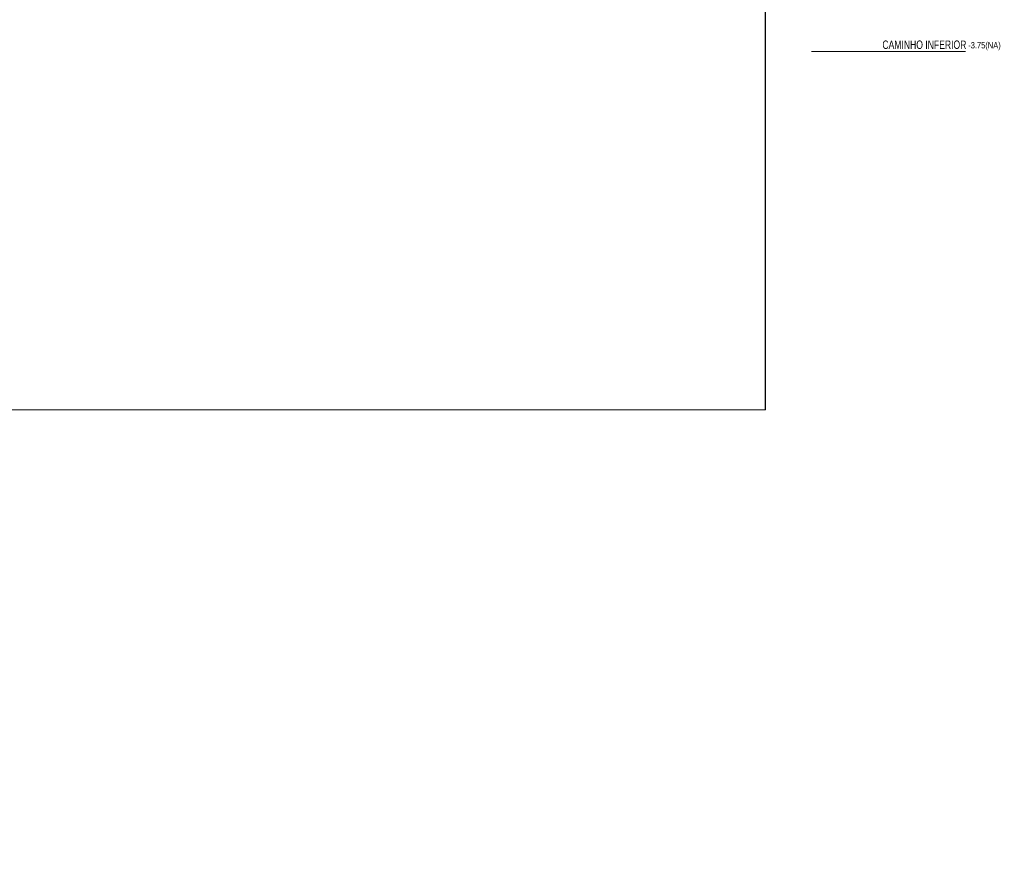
# Model space of a CAD drawing. Header units: millimetres. Extents: x -889849 to -835829, y 138522 to 158934.
# Tile 16 of 28: x -847601 to -835850, y 138522 to 148728. Entities that reach past the tile are written whole.
import ezdxf

# ---------------------------------------------------------------- set-up
doc = ezdxf.new("R2010")
doc.units = ezdxf.units.MM
doc.header["$XCLIPFRAME"] = 2
doc.linetypes.add('Tracejada', pattern=[6.35, 3.175, -3.175])
doc.layers.add('A-FLOR-LEVL', color=51, linetype='Continuous', lineweight=5)
doc.layers.add('G-ANNO-REFR', color=1, linetype='Tracejada', lineweight=5)
doc.styles.add('Swis721 LtCn BT', font='swisscl.ttf', dxfattribs={"height": 100})
doc.styles.add('Swis721 LtCn BT_1', font='swisscl.ttf', dxfattribs={"height": 75})
picture_1 = doc.add_image_def('image1.png', size_in_pixel=(1000, 904))
picture_2 = doc.add_image_def('image2.png', size_in_pixel=(1500, 1617))
picture_3 = doc.add_image_def('image3.png', size_in_pixel=(1556, 1639))

msp = doc.modelspace()

# ---------------------------------------------------------------- linework, layer by layer
at = {"layer": 'A-FLOR-LEVL'}
msp.add_line((-838151.635, 148350), (-836312.713, 148350), dxfattribs=at)

# ---------------------------------------------------------------- texts
at = {"layer": 'A-FLOR-LEVL', "attachment_point": 1}
for s, insert, char_height, width, style in [('CAMINHO INFERIOR', (-837305.202, 148479.53), 100, 1162.44687, 'Swis721 LtCn BT'), ('-3.75(NA)', (-836280.524, 148460.949), 75, 432.91125, 'Swis721 LtCn BT_1')]:
    msp.add_mtext(s, dxfattribs=dict(at, insert=insert, char_height=char_height, width=width, style=style))

# ---------------------------------------------------------------- pictures from other files: only their frames are drawn
at = {"layer": 'G-ANNO-REFR'}
image = msp.add_image(picture_2, insert=(-859192.805, 149714.929), size_in_units=(3710.145, 4000), dxfattribs=at)
image.set_boundary_path([(-12394.1066, 3896.72595), (-12394.1066, -2110.20276), (8283.3573, -2110.20276), (8283.3573, 3896.72595), (-12394.1066, 3896.72595)])
image.dxf.flags = 15
image = msp.add_image(picture_3, insert=(-863762.244, 147854.607), size_in_units=(6644.068, 7000), dxfattribs=at)
image.set_boundary_path([(-6109.3023, 2523.84313), (-6109.3023, -955.38866), (5868.36992, -955.38866), (5868.36992, 2523.84313), (-6109.3023, 2523.84313)])
image.dxf.flags = 15
image = msp.add_image(picture_3, insert=(-850069.344, 151295.254), size_in_units=(7536.06, 7939.778), dxfattribs=at)
image.set_boundary_path([(-8213.41235, 3129.35945), (-8213.41235, 61.94086), (2346.5436, 61.94086), (2346.5436, 3129.35945), (-8213.41235, 3129.35945)])
image.dxf.flags = 15
image = msp.add_image(picture_1, insert=(-857742.682, 150345.417), size_in_units=(5528, 5000), dxfattribs=at)
image.set_boundary_path([(-5807.90124, 2037.59494), (-5807.90124, -648.99185), (3443.9545, -648.99185), (3443.9545, 2037.59494), (-5807.90124, 2037.59494)])
image.dxf.flags = 15

doc.saveas('drawing.dxf')
